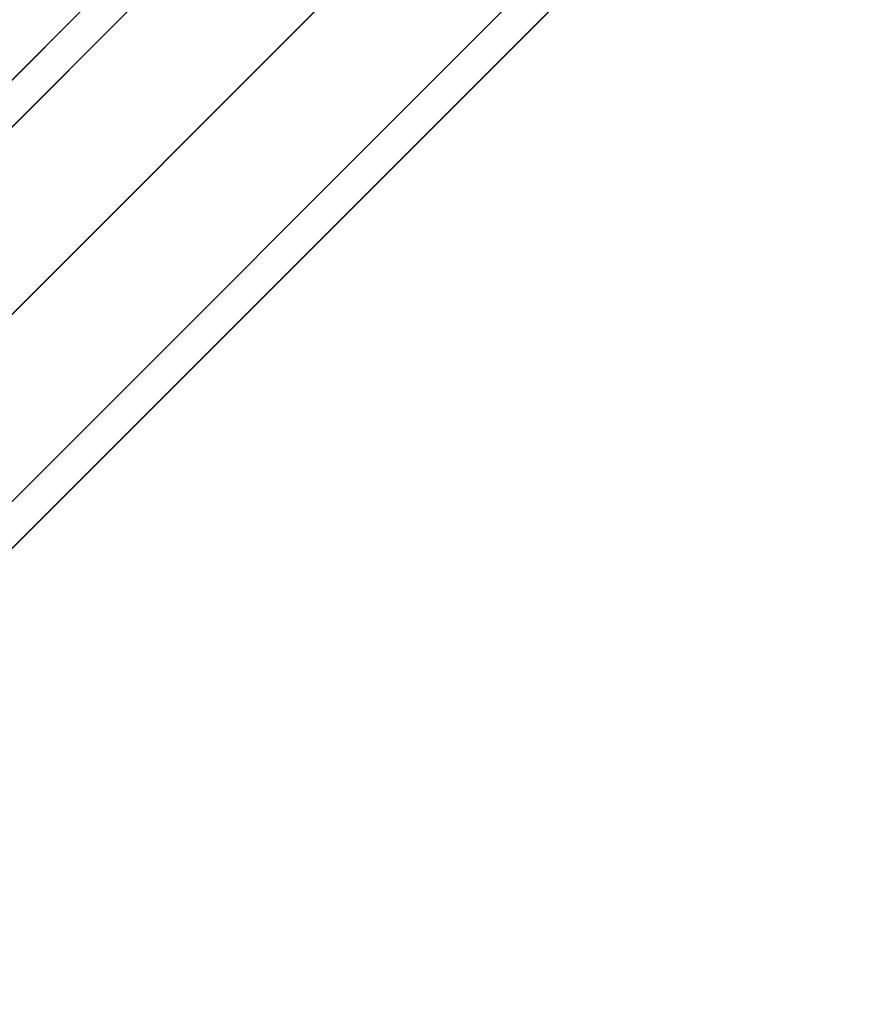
# Model space of a CAD drawing. Header units: millimetres. Extents: x -10999 to 11001, y -4500 to 4500.
# Tile 72 of 256: x -7899 to -7394, y -3986 to -3392. Entities that reach past the tile are written whole.
import ezdxf

# ---------------------------------------------------------------- set-up
doc = ezdxf.new("R2010")
doc.units = ezdxf.units.MM
doc.header["$MEASUREMENT"] = 0
doc.layers.add('Legs', color=7, linetype='Continuous', true_color=0x000000)

msp = doc.modelspace()

# ---------------------------------------------------------------- linework, layer by layer
at = {"layer": 'Legs'}
for p, q in [((-7376.83, -2900.95, 6864.56), (-8320.83, -3844.96, 94.11)), ((-7235.41, -2900.95, 6864.56), (-8179.41, -3844.96, 94.11)), ((-7362.69, -2915.1, 6864.56), (-8306.69, -3859.1, 94.11)), ((-7249.55, -2915.1, 6864.56), (-8193.55, -3859.1, 94.11)), ((-7306.12, -2971.66, 6864.56), (-8250.12, -3915.67, 94.11)), ((-7362.69, -3028.23, 6864.56), (-8306.69, -3972.23, 94.11)), ((-7249.55, -3028.23, 6864.56), (-8193.55, -3972.23, 94.11)), ((-7376.83, -3042.38, 6864.56), (-8320.83, -3986.38, 94.11)), ((-7235.41, -3042.38, 6864.56), (-8179.41, -3986.38, 94.11)), ((-7544.02, -3068.15, 4651.16), (-8179.41, -3703.53, 94.11)), ((-7405.33, -3070.87, 4631.59), (-8037.99, -3703.53, 94.11)), ((-7529.88, -3082.29, 4651.16), (-8165.27, -3717.68, 94.11)), ((-7418.93, -3084.47, 4635.5), (-8052.13, -3717.68, 94.11)), ((-7473.31, -3138.86, 4651.15), (-8108.7, -3774.24, 94.11)), ((-7527.7, -3193.24, 4666.8), (-8165.27, -3830.81, 94.11)), ((-7416.75, -3195.43, 4651.14), (-8052.13, -3830.81, 94.11)), ((-7541.3, -3206.84, 4670.71), (-8179.41, -3844.96, 94.11)), ((-7402.6, -3209.57, 4651.14), (-8037.99, -3844.96, 94.11))]:
    msp.add_line(p, q, dxfattribs=at)

doc.saveas('drawing.dxf')
